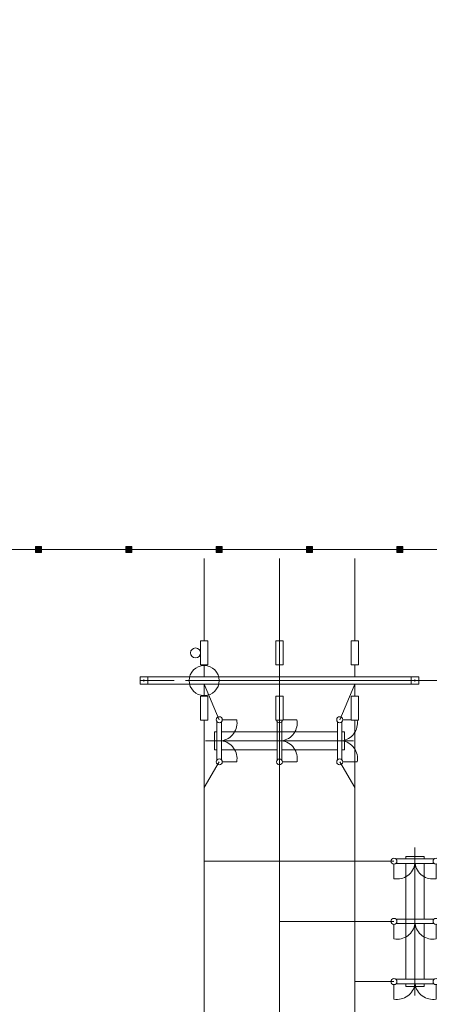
# Model space of a CAD drawing. Header units: millimetres. Extents: x 0 to 420, y 0 to 297.
# Tile 12 of 17: x 80 to 108, y 232 to 297. Entities that reach past the tile are written whole.
import ezdxf

# ---------------------------------------------------------------- set-up
doc = ezdxf.new("R2010")
doc.units = ezdxf.units.MM
doc.linetypes.add('K5LT_AXLED', pattern=[19.5, 15, -1.5, 1.5, -1.5])
doc.linetypes.add('K5LT_THIN', pattern=[0])
doc.layers.add('Ошиновка', color=7, linetype='Continuous', true_color=0xffd700)

# ---------------------------------------------------------------- blocks, each defined once
blk = doc.blocks.new('U38')
at = {"layer": 'Ошиновка', "color": 11, "linetype": 'K5LT_THIN', "lineweight": 9, "true_color": 0xff8080}
for p, q in [((0, 0.0012), (-0.0012, 0)), ((-0.0012, 0), (0, -0.0012)), ((0, 0.0006), (-0.0006, 0)), ((-0.0006, 0), (0, -0.0006)), ((0.0012, 0), (0, 0.0012)), ((0.0006, 0), (0, 0.0006)), ((0, -0.0012), (0.0012, 0)), ((0, -0.0006), (0.0006, 0)), ((0, -0.0006), (0, -0.0012))]:
    blk.add_line(p, q, dxfattribs=at)
blk = doc.blocks.new('U39')
at = {"layer": 'Ошиновка', "color": 11, "linetype": 'K5LT_THIN', "lineweight": 9, "true_color": 0xff8080}
for p, q in [((0, 0.0012), (-0.0012, 0)), ((-0.0012, 0), (0, -0.0012)), ((0, 0.0006), (-0.0006, 0)), ((-0.0006, 0), (0, -0.0006)), ((0.0012, 0), (0, 0.0012)), ((0.0006, 0), (0, 0.0006)), ((0, -0.0012), (0.0012, 0)), ((0, -0.0006), (0.0006, 0)), ((0, -0.0006), (0, -0.0012))]:
    blk.add_line(p, q, dxfattribs=at)
blk = doc.blocks.new('U40')
at = {"layer": 'Ошиновка', "color": 11, "linetype": 'K5LT_THIN', "lineweight": 9, "true_color": 0xff8080}
for p, q in [((0, 0.0012), (-0.0012, 0)), ((-0.0012, 0), (0, -0.0012)), ((0, 0.0006), (-0.0006, 0)), ((-0.0006, 0), (0, -0.0006)), ((0.0012, 0), (0, 0.0012)), ((0.0006, 0), (0, 0.0006)), ((0, -0.0012), (0.0012, 0)), ((0, -0.0006), (0.0006, 0)), ((0, -0.0006), (0, -0.0012))]:
    blk.add_line(p, q, dxfattribs=at)
blk = doc.blocks.new('U55')
at = {"layer": 'Ошиновка', "color": 11, "linetype": 'K5LT_THIN', "lineweight": 9, "true_color": 0xff8080}
for p, q in [((0, 0.0012), (-0.0012, 0)), ((-0.0012, 0), (0, -0.0012)), ((0, 0.0006), (-0.0006, 0)), ((-0.0006, 0), (0, -0.0006)), ((0.0012, 0), (0, 0.0012)), ((0.0006, 0), (0, 0.0006)), ((0, -0.0012), (0.0012, 0)), ((0, -0.0006), (0.0006, 0)), ((0, -0.0006), (0, -0.0012))]:
    blk.add_line(p, q, dxfattribs=at)
blk = doc.blocks.new('U56')
at = {"layer": 'Ошиновка', "color": 11, "linetype": 'K5LT_THIN', "lineweight": 9, "true_color": 0xff8080}
for p, q in [((0, 0.0012), (-0.0012, 0)), ((-0.0012, 0), (0, -0.0012)), ((0, 0.0006), (-0.0006, 0)), ((-0.0006, 0), (0, -0.0006)), ((0.0012, 0), (0, 0.0012)), ((0.0006, 0), (0, 0.0006)), ((0, -0.0012), (0.0012, 0)), ((0, -0.0006), (0.0006, 0)), ((0, -0.0006), (0, -0.0012))]:
    blk.add_line(p, q, dxfattribs=at)
blk = doc.blocks.new('U57')
at = {"layer": 'Ошиновка', "color": 11, "linetype": 'K5LT_THIN', "lineweight": 9, "true_color": 0xff8080}
for p, q in [((0, 0.0012), (-0.0012, 0)), ((-0.0012, 0), (0, -0.0012)), ((0, 0.0006), (-0.0006, 0)), ((-0.0006, 0), (0, -0.0006)), ((0.0012, 0), (0, 0.0012)), ((0.0006, 0), (0, 0.0006)), ((0, -0.0012), (0.0012, 0)), ((0, -0.0006), (0.0006, 0)), ((0, -0.0006), (0, -0.0012))]:
    blk.add_line(p, q, dxfattribs=at)
blk = doc.blocks.new('U151')
at = {"color": 4, "linetype": 'K5LT_THIN', "lineweight": 9, "true_color": 0x00ffff}
for p, q in [((97.839, 255.736), (97.359, 255.736)), ((97.359, 255.736), (97.36, 254.136)), ((97.84, 254.136), (97.839, 255.736)), ((97.36, 254.136), (97.84, 254.136)), ((97.6, 253.35), (97.6, 254.136))]:
    blk.add_line(p, q, dxfattribs=at)
blk = doc.blocks.new('U152')
at = {"color": 4, "linetype": 'K5LT_THIN', "lineweight": 9, "true_color": 0x00ffff}
for p, q in [((92.839, 255.736), (92.359, 255.736)), ((92.359, 255.736), (92.359, 254.136)), ((92.839, 254.136), (92.839, 255.736)), ((92.359, 254.136), (92.839, 254.136)), ((92.6, 253.35), (92.599, 254.136))]:
    blk.add_line(p, q, dxfattribs=at)
blk = doc.blocks.new('U153')
at = {"color": 4, "linetype": 'K5LT_THIN', "lineweight": 9, "true_color": 0x00ffff}
for p, q in [((102.839, 255.736), (102.359, 255.736)), ((102.359, 255.736), (102.359, 254.136)), ((102.839, 254.136), (102.839, 255.736)), ((102.359, 254.136), (102.839, 254.136)), ((102.6, 253.35), (102.599, 254.136))]:
    blk.add_line(p, q, dxfattribs=at)
blk = doc.blocks.new('U154')
at = {"color": 4, "linetype": 'K5LT_THIN', "lineweight": 9, "true_color": 0x00ffff}
for p, q in [((97.6, 252.85), (97.6, 252.064)), ((97.359, 250.464), (97.36, 252.064)), ((97.36, 252.064), (97.84, 252.064)), ((97.84, 252.064), (97.839, 250.464)), ((97.839, 250.464), (97.359, 250.464))]:
    blk.add_line(p, q, dxfattribs=at)
blk = doc.blocks.new('U155')
at = {"color": 4, "linetype": 'K5LT_THIN', "lineweight": 9, "true_color": 0x00ffff}
for p, q in [((92.6, 252.85), (92.599, 252.064)), ((92.359, 250.464), (92.359, 252.064)), ((92.359, 252.064), (92.839, 252.064)), ((92.839, 252.064), (92.839, 250.464)), ((92.839, 250.464), (92.359, 250.464))]:
    blk.add_line(p, q, dxfattribs=at)
blk = doc.blocks.new('U156')
at = {"color": 4, "linetype": 'K5LT_THIN', "lineweight": 9, "true_color": 0x00ffff}
for p, q in [((102.6, 252.85), (102.599, 252.064)), ((102.359, 250.464), (102.359, 252.064)), ((102.359, 252.064), (102.839, 252.064)), ((102.839, 252.064), (102.839, 250.464)), ((102.839, 250.464), (102.359, 250.464))]:
    blk.add_line(p, q, dxfattribs=at)
blk = doc.blocks.new('U157')
at = {"color": 4, "linetype": 'K5LT_THIN', "lineweight": 9, "true_color": 0x00ffff}
for p, q in [((93.447, 250.371), (93.447, 247.829)), ((93.747, 247.836), (93.747, 250.364)), ((93.8, 250.5), (94.764, 250.5)), ((97.447, 250.371), (97.447, 247.829)), ((97.747, 247.836), (97.747, 250.364)), ((97.839, 250.5), (98.764, 250.5)), ((101.447, 250.371), (101.447, 247.829)), ((101.747, 247.836), (101.747, 250.364)), ((101.8, 250.5), (102.359, 250.5)), ((93.283, 248.5), (93.283, 249.7)), ((93.283, 249.7), (93.447, 249.7)), ((93.747, 249.7), (97.747, 249.7)), ((97.747, 249.7), (101.447, 249.7)), ((101.747, 249.7), (101.917, 249.7)), ((101.917, 249.7), (101.917, 248.5)), ((93.447, 248.5), (93.283, 248.5)), ((97.447, 248.5), (93.747, 248.5)), ((101.447, 248.5), (97.747, 248.5)), ((101.917, 248.5), (101.747, 248.5)), ((93.8, 247.7), (94.764, 247.7)), ((97.8, 247.7), (98.764, 247.7)), ((101.8, 247.7), (102.764, 247.7))]:
    blk.add_line(p, q, dxfattribs=at)
at = {"color": 2, "linetype": 'K5LT_AXLED', "lineweight": 9, "true_color": 0xffff00}
blk.add_line((102.517, 249.1), (92.683, 249.1), dxfattribs=at)
at = {"color": 4, "linetype": 'K5LT_THIN', "lineweight": 9, "true_color": 0x00ffff}
for centre, radius, start, end in [((93.6, 250.5), 0.2, 0, 180), ((101.6, 250.5), 0.2, 0, 180), ((93.6, 250.5), 0.2, 180, 0), ((93.583, 250.289), 1.2, 277.85501, 10.15125), ((97.6, 250.5), 0.2, 190.35019, 349.61059), ((97.583, 250.289), 1.2, 277.85501, 10.15125), ((101.6, 250.5), 0.2, 180, 0), ((101.583, 250.289), 1.2, 277.85501, 8.40669), ((93.583, 247.911), 1.2, 349.86716, 82.14499), ((97.583, 247.911), 1.2, 349.86716, 82.14499), ((101.583, 247.911), 1.2, 349.86716, 82.14499), ((93.6, 247.7), 0.2, 0, 180), ((97.6, 247.7), 0.2, 0, 180), ((101.6, 247.7), 0.2, 0, 180), ((93.6, 247.7), 0.2, 180, 0), ((97.6, 247.7), 0.2, 180, 0), ((101.6, 247.7), 0.2, 180, 0)]:
    blk.add_arc(centre, radius, start, end, dxfattribs=at)
blk = doc.blocks.new('U158')
at = {"color": 4, "linetype": 'K5LT_THIN', "lineweight": 9, "true_color": 0x00ffff}
for p, q in [((88.85, 253.35), (88.35, 253.35)), ((88.35, 253.35), (88.35, 252.85)), ((88.85, 253.35), (88.35, 253.35)), ((88.35, 253.35), (88.35, 252.85)), ((106.85, 253.35), (88.35, 253.35)), ((88.6, 253.03), (88.6, 253.17)), ((88.6, 253.03), (88.6, 253.17)), ((88.85, 252.85), (88.85, 253.35)), ((88.85, 252.85), (88.85, 253.35)), ((106.85, 253.35), (106.35, 253.35)), ((106.35, 253.35), (106.35, 252.85)), ((106.6, 253.03), (106.6, 253.17)), ((106.85, 252.85), (106.85, 253.35)), ((88.35, 252.85), (88.85, 252.85)), ((88.35, 252.85), (88.85, 252.85)), ((88.35, 252.85), (106.85, 252.85)), ((88.53, 253.1), (88.67, 253.1)), ((88.53, 253.1), (88.67, 253.1)), ((106.35, 252.85), (106.85, 252.85)), ((106.53, 253.1), (106.67, 253.1))]:
    blk.add_line(p, q, dxfattribs=at)
blk = doc.blocks.new('U188')
at = {"color": 2, "linetype": 'K5LT_AXLED', "lineweight": 9, "true_color": 0xffff00}
blk.add_line((106.6, 232.183), (106.6, 242.017), dxfattribs=at)
at = {"color": 4, "linetype": 'K5LT_THIN', "lineweight": 9, "true_color": 0x00ffff}
for p, q in [((107.2, 241.417), (106, 241.417)), ((106, 241.417), (106, 241.253)), ((107.2, 241.253), (107.2, 241.417)), ((105.2, 240.9), (105.2, 239.936)), ((105.329, 241.253), (107.871, 241.253)), ((107.864, 240.953), (105.335, 240.953)), ((106, 240.953), (106, 236.953)), ((107.2, 237.253), (107.2, 240.953)), ((108, 240.9), (108, 239.936)), ((105.2, 236.9), (105.2, 235.936)), ((105.329, 237.253), (107.871, 237.253)), ((107.864, 236.953), (105.335, 236.953)), ((106, 236.953), (106, 233.253)), ((107.2, 233.253), (107.2, 236.953)), ((108, 236.9), (108, 235.936)), ((105.2, 232.9), (105.2, 231.936)), ((105.329, 233.253), (107.871, 233.253)), ((107.864, 232.953), (105.335, 232.953)), ((106, 232.953), (106, 232.783)), ((107.2, 232.783), (107.2, 232.953)), ((108, 232.9), (108, 231.936)), ((106, 232.783), (107.2, 232.783))]:
    blk.add_line(p, q, dxfattribs=at)
for centre, radius, start, end in [((105.2, 241.1), 0.2, 0, 180), ((105.2, 241.1), 0.2, 180, 0), ((105.411, 241.117), 1.2, 259.84875, 352.14499), ((107.789, 241.117), 1.2, 187.85501, 280.13284), ((108, 241.1), 0.2, 0, 180), ((108, 241.1), 0.2, 180, 0), ((105.2, 237.1), 0.2, 0, 180), ((105.2, 237.1), 0.2, 180, 0), ((105.411, 237.117), 1.2, 259.84875, 352.14499), ((107.789, 237.117), 1.2, 187.85501, 280.13284), ((108, 237.1), 0.2, 0, 180), ((108, 237.1), 0.2, 180, 0), ((105.2, 233.1), 0.2, 0, 180), ((105.2, 233.1), 0.2, 180, 0), ((105.411, 233.117), 1.2, 259.84875, 352.14499), ((107.789, 233.117), 1.2, 187.85501, 280.13284), ((108, 233.1), 0.2, 0, 180), ((108, 233.1), 0.2, 180, 0)]:
    blk.add_arc(centre, radius, start, end, dxfattribs=at)
blk = doc.blocks.new('U245')
blk.add_hatch(color=7).paths.add_polyline_path([(105.8, 262), (105.4, 262), (105.4, 261.6), (105.8, 261.6)])
at = {"color": 4, "linetype": 'K5LT_THIN', "lineweight": 9, "true_color": 0x00ffff}
for p, q in [((105.8, 262), (105.4, 262)), ((105.4, 262), (105.4, 261.6)), ((105.8, 261.6), (105.8, 262)), ((105.4, 261.6), (105.8, 261.6))]:
    blk.add_line(p, q, dxfattribs=at)
blk = doc.blocks.new('U246')
blk.add_hatch(color=7).paths.add_polyline_path([(99.8, 262), (99.4, 262), (99.4, 261.6), (99.8, 261.6)])
at = {"color": 4, "linetype": 'K5LT_THIN', "lineweight": 9, "true_color": 0x00ffff}
for p, q in [((99.8, 262), (99.4, 262)), ((99.4, 262), (99.4, 261.6)), ((99.8, 261.6), (99.8, 262)), ((99.4, 261.6), (99.8, 261.6))]:
    blk.add_line(p, q, dxfattribs=at)
blk = doc.blocks.new('U247')
blk.add_hatch(color=7).paths.add_polyline_path([(93.8, 262), (93.4, 262), (93.4, 261.6), (93.8, 261.6)])
at = {"color": 4, "linetype": 'K5LT_THIN', "lineweight": 9, "true_color": 0x00ffff}
for p, q in [((93.8, 262), (93.4, 262)), ((93.4, 262), (93.4, 261.6)), ((93.8, 261.6), (93.8, 262)), ((93.4, 261.6), (93.8, 261.6))]:
    blk.add_line(p, q, dxfattribs=at)
blk = doc.blocks.new('U248')
blk.add_hatch(color=7).paths.add_polyline_path([(87.8, 262), (87.4, 262), (87.4, 261.6), (87.8, 261.6)])
at = {"color": 4, "linetype": 'K5LT_THIN', "lineweight": 9, "true_color": 0x00ffff}
for p, q in [((87.8, 262), (87.4, 262)), ((87.4, 262), (87.4, 261.6)), ((87.8, 261.6), (87.8, 262)), ((87.4, 261.6), (87.8, 261.6))]:
    blk.add_line(p, q, dxfattribs=at)
blk = doc.blocks.new('U249')
blk.add_hatch(color=7).paths.add_polyline_path([(81.8, 261.6), (81.8, 262), (81.4, 262), (81.4, 261.6)])
at = {"color": 4, "linetype": 'K5LT_THIN', "lineweight": 9, "true_color": 0x00ffff}
for p, q in [((81.4, 262), (81.4, 261.6)), ((81.8, 262), (81.4, 262)), ((81.8, 261.6), (81.8, 262)), ((81.4, 261.6), (81.8, 261.6))]:
    blk.add_line(p, q, dxfattribs=at)

msp = doc.modelspace()

# ---------------------------------------------------------------- linework, layer by layer
at = {"color": 4, "linetype": 'K5LT_THIN', "lineweight": 9, "true_color": 0x00ffff}
msp.add_line((153.6, 261.8), (33.6, 261.8), dxfattribs=at)
at = {"color": 2, "linetype": 'K5LT_AXLED', "lineweight": 9, "true_color": 0xffff00}
for p, q in [((97.6, 261.2), (97.6, 88.34)), ((107.1, 253.1), (87.865583, 253.1)), ((128.85, 253.1), (88.35, 253.1))]:
    msp.add_line(p, q, dxfattribs=at)
at = {"color": 4, "linetype": 'K5LT_THIN', "lineweight": 9, "true_color": 0x00ffff}
for centre, radius in [((92.029188, 254.935918), 0.33), ((92.599731, 253.1), 1)]:
    msp.add_circle(centre, radius, dxfattribs=at)
at = {"layer": 'Ошиновка', "color": 4, "linetype": 'K5LT_THIN', "lineweight": 9, "true_color": 0x00ffff}
for p, q in [((92.598914, 255.736), (92.59965, 261.2)), ((92.598995, 255.736), (92.599731, 261.2)), ((97.599183, 255.736), (97.599919, 261.2)), ((97.599264, 255.736), (97.6, 261.2)), ((102.598914, 255.736), (102.59965, 261.2)), ((102.598995, 255.736), (102.599731, 261.2)), ((92.599731, 252.85), (93.6, 250.5)), ((102.599731, 252.85), (101.6, 250.5)), ((92.598914, 250.464), (92.598914, 227.736)), ((97.599183, 250.464), (97.599731, 227.736)), ((102.598914, 250.464), (102.598914, 227.736)), ((93.6, 247.7), (92.599731, 246)), ((101.6, 247.7), (102.6, 246)), ((105.199858, 241.1), (92.598914, 241.1)), ((105.199858, 237.1), (97.599505, 237.1)), ((105.199858, 233.1), (102.598914, 233.1))]:
    msp.add_line(p, q, dxfattribs=at)

# ---------------------------------------------------------------- block references
for name in ['U249', 'U248', 'U247', 'U246', 'U245', 'U152', 'U151', 'U153', 'U158', 'U155', 'U154', 'U156', 'U157', 'U188']:
    msp.add_blockref(name, (0, 0))
at = {"layer": 'Ошиновка'}
for name, p in [('U40', (92.599731, 246)), ('U39', (97.6, 246)), ('U38', (102.6, 246)), ('U55', (92.598914, 241.1)), ('U56', (97.599505, 237.1)), ('U57', (102.598914, 233.1))]:
    msp.add_blockref(name, p, dxfattribs=at)

doc.saveas('drawing.dxf')
